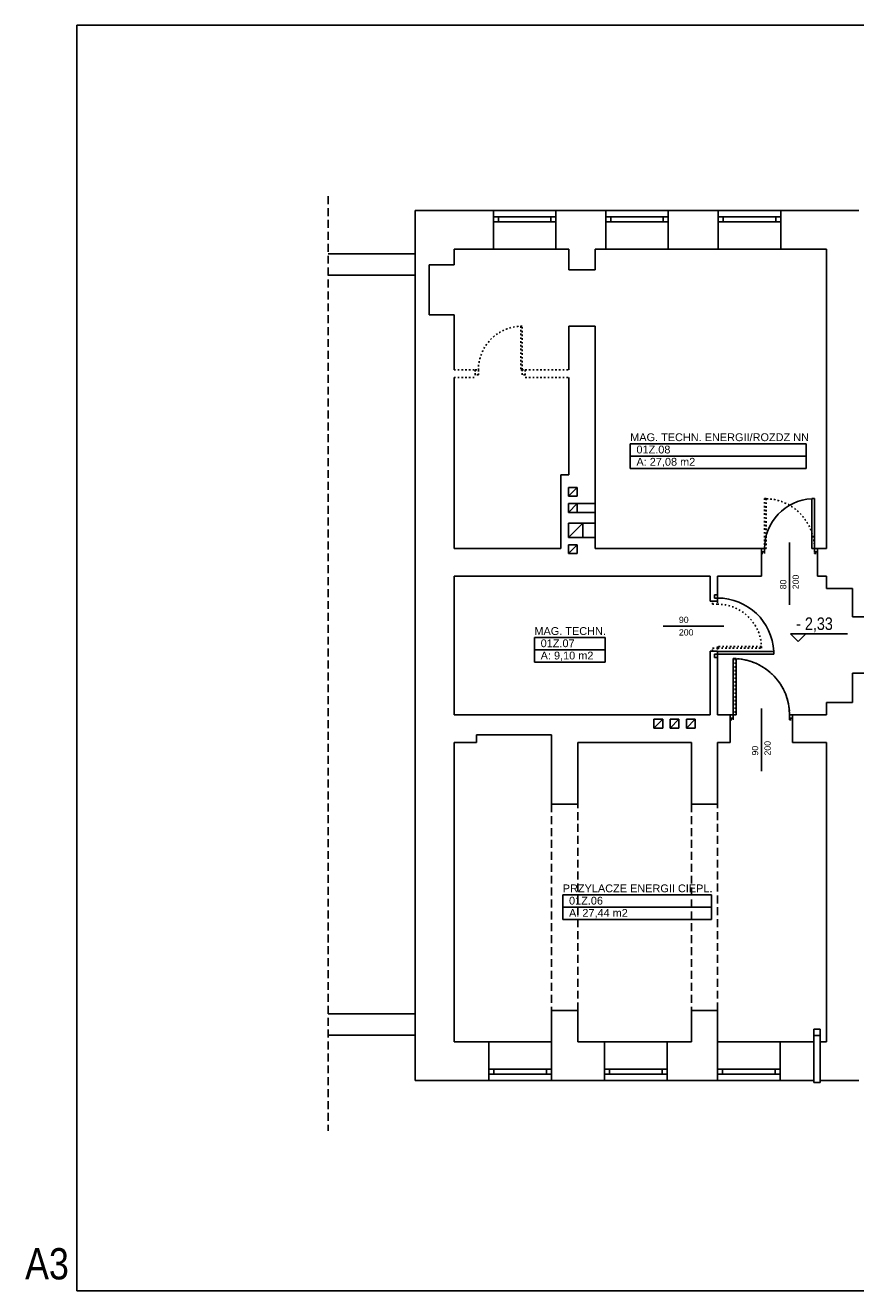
# Model space of a CAD drawing. Header units: inches. Extents: x 21525 to 24603, y 1796 to 3820.
# Tile 1 of 3: x 21525 to 22854, y 1796 to 3820. Entities that reach past the tile are written whole.
import ezdxf
from ezdxf.enums import TextEntityAlignment as Align

# ---------------------------------------------------------------- set-up
doc = ezdxf.new("R2010")
doc.units = ezdxf.units.IN
doc.header["$MEASUREMENT"] = 0
doc.linetypes.add('DASHED', pattern=[19.05, 12.7, -6.35])
doc.linetypes.add('Przerywana', pattern=[6, 2.5, -3.5])
for name, color, linetype in [('_T opisy', 7, 'Continuous'), ('_T sciany', 7, 'Continuous'), ('AA_PRZ SCIANY ISTNIEJĄCE', 7, 'Continuous'), ('AA_PRZ_SCIANY_030', 7, 'Continuous'), ('AA_PRZERYWANE', 7, 'Continuous'), ('AA_STOLARKA DRZW_009', 7, 'Continuous'), ('AA_WIDOK_005', 7, 'Continuous'), ('AA_WIDOK_009', 7, 'Continuous'), ('ArchiCAD', 7, 'Continuous'), ('Window-Door Markers', 7, 'Continuous')]:
    doc.layers.add(name, color=color, linetype=linetype)
doc.styles.add('GENERATED_STYLE_24', font='txt')
doc.styles.add('GENERATED_STYLE_25', font='arial.ttf')
doc.styles.add('GENERATED_STYLE_28', font='txt')
doc.styles.get("Standard").update_dxf_attribs({"font": 'txt', "bigfont": 'BIGFONT.SHX'})

# ---------------------------------------------------------------- blocks, each defined once
blk = doc.blocks.new('MAG. TECHN. ENERGII_ROZDZ NN_01Z.08_119', base_point=(22634.3, 3140.8))
at = {"layer": '_T sciany', "color": 160, "linetype": 'Continuous'}
for p, q in [((22493.5, 3150.6), (22493.5, 3111.3)), ((22493.5, 3150.6), (22775.1, 3150.6)), ((22775.1, 3150.6), (22775.1, 3111.3)), ((22493.5, 3130.9), (22775.1, 3130.9)), ((22493.5, 3111.3), (22775.1, 3111.3))]:
    blk.add_line(p, q, dxfattribs=at)
at = {"color": 0}
for tag in ['floor_f', 'ROOM_PERIM', 'ROOM_WALLS_SURF', 'ROOM_DOORS_SURF', 'ROOM_WINDS_SURF', 'ROOM_BASELEV', 'ROOM_HEIGHT', 'ROOM_NET_AREA', 'ROOM_REDUCED_AREA', 'ROOM_CALC_AREA', 'ROOM_VOLUME']:
    blk.add_attdef(tag, text='', height=200, dxfattribs=at).set_placement((22634.3, 3083.6), align=Align.BOTTOM_LEFT)
at = {"layer": '_T sciany', "color": 160, "style": 'GENERATED_STYLE_25'}
for tag, p in [('ROOM_NAME', (22493.5, 3167.4)), ('ROOM_NUMBER', (22503.5, 3147.7)), ('ROOM_AREA', (22503.5, 3128.1))]:
    blk.add_attdef(tag, text='', height=12.5, dxfattribs=at).set_placement(p, align=Align.TOP_LEFT)
blk = doc.blocks.new('PRZYLACZE ENERGII CIEPL._01Z.06_121', base_point=(22504.5, 2419))
at = {"layer": '_T sciany', "color": 160, "linetype": 'Continuous'}
for p, q in [((22385.6, 2428.8), (22385.6, 2389.5)), ((22385.6, 2428.8), (22623.4, 2428.8)), ((22623.4, 2428.8), (22623.4, 2389.5)), ((22385.6, 2409.1), (22623.4, 2409.1)), ((22385.6, 2389.5), (22623.4, 2389.5))]:
    blk.add_line(p, q, dxfattribs=at)
at = {"color": 0}
for tag in ['floor_f', 'ROOM_PERIM', 'ROOM_WALLS_SURF', 'ROOM_DOORS_SURF', 'ROOM_WINDS_SURF', 'ROOM_BASELEV', 'ROOM_HEIGHT', 'ROOM_NET_AREA', 'ROOM_REDUCED_AREA', 'ROOM_CALC_AREA', 'ROOM_VOLUME']:
    blk.add_attdef(tag, text='', height=200, dxfattribs=at).set_placement((22504.5, 2361.8), align=Align.BOTTOM_LEFT)
at = {"layer": '_T sciany', "color": 160, "style": 'GENERATED_STYLE_25'}
for tag, p in [('ROOM_NAME', (22385.6, 2445.6)), ('ROOM_NUMBER', (22395.6, 2425.9)), ('ROOM_AREA', (22395.6, 2406.3))]:
    blk.add_attdef(tag, text='', height=12.5, dxfattribs=at).set_placement(p, align=Align.TOP_LEFT)
blk = doc.blocks.new('MAG. TECHN._01Z.07_123', base_point=(22396.7, 2830.7))
at = {"layer": '_T sciany', "color": 160, "linetype": 'Continuous'}
for p, q in [((22340.2, 2840.6), (22340.2, 2801.3)), ((22340.2, 2840.6), (22453.2, 2840.6)), ((22453.2, 2840.6), (22453.2, 2801.3)), ((22340.2, 2820.9), (22453.2, 2820.9)), ((22340.2, 2801.3), (22453.2, 2801.3))]:
    blk.add_line(p, q, dxfattribs=at)
at = {"color": 0}
for tag in ['floor_f', 'ROOM_PERIM', 'ROOM_WALLS_SURF', 'ROOM_DOORS_SURF', 'ROOM_WINDS_SURF', 'ROOM_BASELEV', 'ROOM_HEIGHT', 'ROOM_NET_AREA', 'ROOM_REDUCED_AREA', 'ROOM_CALC_AREA', 'ROOM_VOLUME']:
    blk.add_attdef(tag, text='', height=200, dxfattribs=at).set_placement((22396.7, 2773.6), align=Align.BOTTOM_LEFT)
at = {"layer": '_T sciany', "color": 160, "style": 'GENERATED_STYLE_25'}
for tag, p in [('ROOM_NAME', (22340.2, 2857.3)), ('ROOM_NUMBER', (22350.2, 2837.7)), ('ROOM_AREA', (22350.2, 2818.1))]:
    blk.add_attdef(tag, text='', height=12.5, dxfattribs=at).set_placement(p, align=Align.TOP_LEFT)
blk = doc.blocks.new('D1 65_421')
at = {"color": 140, "linetype": 'Continuous'}
for p, q in [((45, 90), (40.555, 90)), ((40.555, 0), (40.555, 90)), ((45, 0), (45, 90)), ((-50, 0), (-45, 0)), ((-50, -5), (-50, 0)), ((-45, 0), (-45, -5)), ((45, 0), (40.555, 0)), ((50, 0), (45, 0)), ((45, 0), (45, -5)), ((50, -5), (50, 0)), ((-45, -5), (-50, -5)), ((45, -5), (50, -5))]:
    blk.add_line(p, q, dxfattribs=at)
blk.add_arc((45, 0), 90, 92.827477, 180, dxfattribs=at)
blk = doc.blocks.new('Window-Door Marker - 70_4165')
at = {"layer": 'ArchiCAD', "color": 0, "linetype": 'Continuous'}
blk.add_line((0, -90), (0, 10), dxfattribs=at)
blk = doc.blocks.new('WALL_716', base_point=(22653.5, 2716.9))
at = {"layer": '_T sciany', "color": 5, "linetype": 'Continuous'}
for p, q in [((22653.5, 2716.9), (22653.5, 2701.9)), ((22753.5, 2701.9), (22753.5, 2716.9))]:
    blk.add_line(p, q, dxfattribs=at)
at = {"layer": '_T sciany', "xscale": -1}
blk.add_blockref('D1 65_421', (22703.5, 2716.9), dxfattribs=at)
at = {"layer": 'Window-Door Markers', "color": 140}
ref = blk.add_blockref('Window-Door Marker - 70_4165', (22703.5, 2716.9), dxfattribs=at)
ref.add_attrib('AC_WIDO_A_SIZE', '90', dxfattribs={"color": 0, "height": 10, "rotation": 90, "style": 'GENERATED_STYLE_25'}).set_placement((22701.4, 2651.9), align=Align.BOTTOM_LEFT)
ref.add_attrib('AC_WIDO_B_SIZE', '200', dxfattribs={"color": 0, "height": 10, "rotation": 90, "style": 'GENERATED_STYLE_25'}).set_placement((22721.4, 2651.9), align=Align.BOTTOM_LEFT)
blk = doc.blocks.new('D1 65_425')
at = {"color": 140, "linetype": 'Continuous'}
for p, q in [((45, 90), (40.555, 90)), ((40.555, 0), (40.555, 90)), ((45, 0), (45, 90)), ((-50, 0), (-45, 0)), ((-50, -5), (-50, 0)), ((-45, 0), (-45, -5)), ((45, 0), (40.555, 0)), ((50, 0), (45, 0)), ((45, 0), (45, -5)), ((50, -5), (50, 0)), ((-45, -5), (-50, -5)), ((45, -5), (50, -5))]:
    blk.add_line(p, q, dxfattribs=at)
blk.add_arc((45, 0), 90, 92.827477, 180, dxfattribs=at)
blk = doc.blocks.new('Window-Door Marker - 70_4167')
at = {"layer": 'ArchiCAD', "color": 0, "linetype": 'Continuous'}
blk.add_line((0, -87), (0, 10), dxfattribs=at)
blk = doc.blocks.new('WALL_718', base_point=(22621.5, 2898.9))
at = {"layer": '_T sciany', "color": 5, "linetype": 'Continuous'}
for p, q in [((22633.5, 2898.9), (22621.5, 2898.9)), ((22621.5, 2818.9), (22633.5, 2818.9))]:
    blk.add_line(p, q, dxfattribs=at)
at = {"layer": '_T sciany', "rotation": 270}
blk.add_blockref('D1 65_425', (22633.5, 2858.9), dxfattribs=at)
at = {"layer": 'Window-Door Markers', "color": 140}
ref = blk.add_blockref('Window-Door Marker - 70_4167', (22633.5, 2858.9), dxfattribs=dict(at, rotation=270))
ref.add_attrib('AC_WIDO_A_SIZE', '90', dxfattribs={"color": 0, "height": 10, "style": 'GENERATED_STYLE_25'}).set_placement((22571.5, 2860.9), align=Align.BOTTOM_LEFT)
ref.add_attrib('AC_WIDO_B_SIZE', '200', dxfattribs={"color": 0, "height": 10, "style": 'GENERATED_STYLE_25'}).set_placement((22571.5, 2840.9), align=Align.BOTTOM_LEFT)
blk = doc.blocks.new('D1 65_428')
at = {"color": 140, "linetype": 'Continuous'}
for p, q in [((40, 80), (35.555, 80)), ((35.555, 0), (35.555, 80)), ((40, 0), (40, 80)), ((-45, 0), (-40, 0)), ((-45, -5), (-45, 0)), ((-40, 0), (-40, -5)), ((40, 0), (35.555, 0)), ((45, 0), (40, 0)), ((40, 0), (40, -5)), ((45, -5), (45, 0)), ((-40, -5), (-45, -5)), ((40, -5), (45, -5))]:
    blk.add_line(p, q, dxfattribs=at)
blk.add_arc((40, 0), 80, 93.180227, 180, dxfattribs=at)
blk = doc.blocks.new('Window-Door Marker - 70_4183')
at = {"layer": 'ArchiCAD', "color": 0, "linetype": 'Continuous'}
blk.add_line((0, -90), (0, 10), dxfattribs=at)
blk = doc.blocks.new('WALL_721', base_point=(22703.5, 2982.9))
at = {"layer": '_T sciany', "color": 5, "linetype": 'Continuous'}
for p, q in [((22703.5, 2982.9), (22703.5, 2967.9)), ((22793.4, 2967.9), (22793.4, 2982.9))]:
    blk.add_line(p, q, dxfattribs=at)
at = {"layer": '_T sciany'}
blk.add_blockref('D1 65_428', (22748.5, 2982.9), dxfattribs=at)
at = {"layer": 'Window-Door Markers', "color": 140}
ref = blk.add_blockref('Window-Door Marker - 70_4183', (22748.5, 2982.9), dxfattribs=at)
ref.add_attrib('AC_WIDO_A_SIZE', '80', dxfattribs={"color": 0, "height": 10, "rotation": 90, "style": 'GENERATED_STYLE_25'}).set_placement((22746.4, 2917.9), align=Align.BOTTOM_LEFT)
ref.add_attrib('AC_WIDO_B_SIZE', '200', dxfattribs={"color": 0, "height": 10, "rotation": 90, "style": 'GENERATED_STYLE_25'}).set_placement((22766.4, 2917.9), align=Align.BOTTOM_LEFT)

msp = doc.modelspace()

# ---------------------------------------------------------------- linework, layer by layer
at = {"layer": '_T sciany', "color": 150, "linetype": 'Continuous'}
for p, q in [((22750, 2846.8), (22841.1, 2846.8)), ((22762.4, 2834.1), (22750, 2846.5)), ((22762.4, 2834.1), (22775.1, 2846.9))]:
    msp.add_line(p, q, dxfattribs=at)
at = {"layer": 'AA_PRZ SCIANY ISTNIEJĄCE', "color": 150, "linetype": 'Continuous'}
for p, q in [((21607.8, 3820.2), (21607.8, 1795.6)), ((24574.9, 3820.2), (21607.8, 3820.2)), ((24574.1, 1795.6), (21607.8, 1795.6))]:
    msp.add_line(p, q, dxfattribs=at)
at = {"layer": 'AA_PRZ_SCIANY_030', "color": 252, "linetype": 'Continuous'}
for p, q in [((22149.5, 2131.9), (22149.5, 3523.9)), ((22149.5, 3523.9), (22274.5, 3523.9)), ((22274.5, 3513.9), (22274.5, 3523.9)), ((22374.5, 3523.9), (22454.5, 3523.9)), ((22374.5, 3513.9), (22374.5, 3523.9)), ((22454.5, 3513.9), (22454.5, 3523.9)), ((22554.5, 3523.9), (22634.5, 3523.9)), ((22554.5, 3513.9), (22554.5, 3523.9)), ((22634.5, 3513.9), (22634.5, 3523.9)), ((22734.5, 3523.9), (22859.5, 3523.9)), ((22734.5, 3513.9), (22734.5, 3523.9)), ((22274.5, 3513.9), (22274.5, 3461.9)), ((22374.5, 3513.9), (22374.5, 3461.9)), ((22454.5, 3513.9), (22454.5, 3461.9)), ((22554.5, 3513.9), (22554.5, 3461.9)), ((22634.5, 3513.9), (22634.5, 3461.9)), ((22734.5, 3513.9), (22734.5, 3461.9)), ((22010.2, 3454.6), (22149.5, 3454.6)), ((22211.5, 3436.9), (22211.5, 3461.9)), ((22211.5, 3461.9), (22274.5, 3461.9)), ((22374.5, 3461.9), (22395.5, 3461.9)), ((22395.5, 3428.9), (22395.5, 3461.9)), ((22437.5, 3461.9), (22454.5, 3461.9)), ((22437.5, 3461.9), (22437.5, 3428.9)), ((22554.5, 3461.9), (22634.5, 3461.9)), ((22734.5, 3461.9), (22807.5, 3461.9)), ((22807.5, 3461.9), (22807.5, 2982.9)), ((22211.5, 3436.9), (22171.5, 3436.9)), ((22171.5, 3436.9), (22171.5, 3356.9)), ((22437.5, 3428.9), (22395.5, 3428.9)), ((22010.2, 3420.6), (22149.5, 3420.6)), ((22171.5, 3356.9), (22211.5, 3356.9)), ((22211.5, 3268.9), (22211.5, 3356.9)), ((22395.5, 3268.9), (22395.5, 3338.9)), ((22395.5, 3338.9), (22437.5, 3338.9)), ((22437.5, 2982.9), (22437.5, 3338.9)), ((22211.5, 2982.9), (22211.5, 3256.9)), ((22395.5, 3100.9), (22395.5, 3256.9)), ((22382.5, 3100.9), (22382.5, 2982.9)), ((22382.5, 3100.9), (22395.5, 3100.9)), ((22408.5, 3054.9), (22437.5, 3054.9)), ((22408.5, 3040.9), (22437.5, 3040.9)), ((22417.5, 3023.9), (22437.5, 3023.9)), ((22417.5, 3000.9), (22437.5, 3000.9)), ((22211.5, 2982.9), (22382.5, 2982.9)), ((22437.5, 2982.9), (22703.5, 2982.9)), ((22703.5, 2938.9), (22703.5, 2982.9)), ((22793.5, 2938.9), (22793.5, 2982.9)), ((22793.5, 2982.9), (22807.5, 2982.9)), ((22211.5, 2716.9), (22211.5, 2938.9)), ((22211.5, 2938.9), (22621.5, 2938.9)), ((22621.5, 2898.9), (22621.5, 2938.9)), ((22633.5, 2898.9), (22633.5, 2938.9)), ((22633.5, 2938.9), (22703.5, 2938.9)), ((22793.5, 2938.9), (22807.5, 2938.9)), ((22807.5, 2938.9), (22807.5, 2918.9)), ((22807.5, 2938.9), (22807.5, 2918.9)), ((22807.5, 2918.9), (22849.5, 2918.9)), ((22849.5, 2873.9), (22849.5, 2918.9)), ((22621.5, 2898.9), (22633.5, 2898.9)), ((22869.5, 2873.9), (22849.5, 2873.9)), ((22621.5, 2716.9), (22621.5, 2818.9)), ((22621.5, 2818.9), (22633.5, 2818.9)), ((22633.5, 2716.9), (22633.5, 2818.9)), ((22869.5, 2783.9), (22849.5, 2783.9)), ((22849.5, 2783.9), (22849.5, 2736.9)), ((22807.5, 2716.9), (22807.5, 2736.9)), ((22807.5, 2736.9), (22849.5, 2736.9)), ((22807.5, 2736.9), (22807.5, 2716.9)), ((22211.5, 2716.9), (22621.5, 2716.9)), ((22633.5, 2716.9), (22653.5, 2716.9)), ((22653.5, 2672.9), (22653.5, 2716.9)), ((22753.5, 2672.9), (22753.5, 2716.9)), ((22753.5, 2716.9), (22807.5, 2716.9)), ((22211.5, 2193.9), (22211.5, 2672.9)), ((22247.5, 2672.9), (22211.5, 2672.9)), ((22367.5, 2684.9), (22247.5, 2684.9)), ((22247.5, 2684.9), (22247.5, 2672.9)), ((22367.5, 2672.9), (22367.5, 2684.9)), ((22367.5, 2573.9), (22367.5, 2672.9)), ((22409.5, 2573.9), (22409.5, 2672.9)), ((22409.5, 2672.9), (22591.5, 2672.9)), ((22591.5, 2573.9), (22591.5, 2672.9)), ((22633.5, 2573.9), (22633.5, 2672.9)), ((22633.5, 2672.9), (22653.5, 2672.9)), ((22753.5, 2672.9), (22807.5, 2672.9)), ((22807.5, 2672.9), (22807.5, 2193.9)), ((22409.5, 2573.9), (22367.5, 2573.9)), ((22633.5, 2573.9), (22591.5, 2573.9)), ((22149.5, 2238.6), (22010.2, 2238.6)), ((22367.5, 2193.9), (22367.5, 2243.9)), ((22409.5, 2243.9), (22367.5, 2243.9)), ((22409.5, 2193.9), (22409.5, 2243.9)), ((22591.5, 2193.9), (22591.5, 2243.9)), ((22633.5, 2243.9), (22591.5, 2243.9)), ((22633.5, 2193.9), (22633.5, 2243.9)), ((22149.5, 2204.6), (22010.2, 2204.6)), ((22267.5, 2193.9), (22211.5, 2193.9)), ((22267.5, 2141.9), (22267.5, 2193.9)), ((22367.5, 2141.9), (22367.5, 2193.9)), ((22452.5, 2193.9), (22409.5, 2193.9)), ((22452.5, 2141.9), (22452.5, 2193.9)), ((22552.5, 2141.9), (22552.5, 2193.9)), ((22591.5, 2193.9), (22552.5, 2193.9)), ((22633.5, 2141.9), (22633.5, 2193.9)), ((22733.5, 2141.9), (22733.5, 2193.9)), ((22787.5, 2193.9), (22733.5, 2193.9)), ((22807.5, 2193.9), (22797.5, 2193.9)), ((22149.5, 2131.9), (22267.5, 2131.9)), ((22267.5, 2141.9), (22267.5, 2131.9)), ((22367.5, 2141.9), (22367.5, 2131.9)), ((22367.5, 2131.9), (22452.5, 2131.9)), ((22452.5, 2141.9), (22452.5, 2131.9)), ((22552.5, 2141.9), (22552.5, 2131.9)), ((22552.5, 2131.9), (22633.5, 2131.9)), ((22633.5, 2141.9), (22633.5, 2131.9)), ((22733.5, 2141.9), (22733.5, 2131.9)), ((22733.5, 2131.9), (22787.5, 2131.9)), ((22797.5, 2131.9), (22859.5, 2131.9))]:
    msp.add_line(p, q, dxfattribs=at)
at = {"layer": 'AA_PRZ_SCIANY_030', "color": 252, "linetype": 'Przerywana'}
for p, q in [((22211.5, 3268.9), (22245.5, 3268.9)), ((22245.5, 3268.9), (22245.5, 3256.9)), ((22325.5, 3268.9), (22325.5, 3256.9)), ((22325.5, 3268.9), (22395.5, 3268.9)), ((22211.5, 3256.9), (22245.5, 3256.9)), ((22325.5, 3256.9), (22395.5, 3256.9))]:
    msp.add_line(p, q, dxfattribs=at)
at = {"layer": 'AA_PRZERYWANE', "color": 252, "linetype": 'DASHED'}
for p, q in [((22010.2, 3546.8), (22010.2, 2051.3)), ((22367.5, 2573.9), (22367.5, 2243.9)), ((22409.5, 2243.9), (22409.5, 2573.9)), ((22591.5, 2573.9), (22591.5, 2243.9)), ((22633.5, 2243.9), (22633.5, 2573.9))]:
    msp.add_line(p, q, dxfattribs=at)
at = {"layer": 'AA_STOLARKA DRZW_009', "color": 252, "linetype": 'Continuous'}
for p, q in [((22374.5, 3513.9), (22274.5, 3513.9)), ((22274.5, 3513.9), (22274.5, 3505.9)), ((22282.5, 3513.9), (22274.5, 3513.9)), ((22274.5, 3513.9), (22274.5, 3505.9)), ((22274.5, 3505.9), (22374.5, 3505.9)), ((22274.5, 3505.9), (22282.5, 3505.9)), ((22282.5, 3505.9), (22282.5, 3513.9)), ((22374.5, 3513.9), (22366.5, 3513.9)), ((22366.5, 3513.9), (22366.5, 3505.9)), ((22366.5, 3505.9), (22374.5, 3505.9)), ((22374.5, 3505.9), (22374.5, 3513.9)), ((22374.5, 3505.9), (22374.5, 3513.9)), ((22554.5, 3513.9), (22454.5, 3513.9)), ((22454.5, 3513.9), (22454.5, 3505.9)), ((22462.5, 3513.9), (22454.5, 3513.9)), ((22454.5, 3513.9), (22454.5, 3505.9)), ((22454.5, 3505.9), (22554.5, 3505.9)), ((22454.5, 3505.9), (22462.5, 3505.9)), ((22462.5, 3505.9), (22462.5, 3513.9)), ((22554.5, 3513.9), (22546.5, 3513.9)), ((22546.5, 3513.9), (22546.5, 3505.9)), ((22546.5, 3505.9), (22554.5, 3505.9)), ((22554.5, 3505.9), (22554.5, 3513.9)), ((22554.5, 3505.9), (22554.5, 3513.9)), ((22734.5, 3513.9), (22634.5, 3513.9)), ((22634.5, 3513.9), (22634.5, 3505.9)), ((22642.5, 3513.9), (22634.5, 3513.9)), ((22634.5, 3513.9), (22634.5, 3505.9)), ((22634.5, 3505.9), (22734.5, 3505.9)), ((22634.5, 3505.9), (22642.5, 3505.9)), ((22642.5, 3505.9), (22642.5, 3513.9)), ((22734.5, 3513.9), (22726.5, 3513.9)), ((22726.5, 3513.9), (22726.5, 3505.9)), ((22726.5, 3505.9), (22734.5, 3505.9)), ((22734.5, 3505.9), (22734.5, 3513.9)), ((22734.5, 3505.9), (22734.5, 3513.9)), ((22267.5, 2141.9), (22267.5, 2149.9)), ((22267.5, 2149.9), (22367.5, 2149.9)), ((22267.5, 2141.9), (22267.5, 2149.9)), ((22267.5, 2149.9), (22275.5, 2149.9)), ((22275.5, 2149.9), (22275.5, 2141.9)), ((22359.5, 2141.9), (22359.5, 2149.9)), ((22359.5, 2149.9), (22367.5, 2149.9)), ((22367.5, 2149.9), (22367.5, 2141.9)), ((22367.5, 2149.9), (22367.5, 2141.9)), ((22452.5, 2141.9), (22452.5, 2149.9)), ((22452.5, 2149.9), (22552.5, 2149.9)), ((22452.5, 2141.9), (22452.5, 2149.9)), ((22452.5, 2149.9), (22460.5, 2149.9)), ((22460.5, 2149.9), (22460.5, 2141.9)), ((22544.5, 2141.9), (22544.5, 2149.9)), ((22544.5, 2149.9), (22552.5, 2149.9)), ((22552.5, 2149.9), (22552.5, 2141.9)), ((22552.5, 2149.9), (22552.5, 2141.9)), ((22633.5, 2141.9), (22633.5, 2149.9)), ((22633.5, 2149.9), (22733.5, 2149.9)), ((22633.5, 2141.9), (22633.5, 2149.9)), ((22633.5, 2149.9), (22641.5, 2149.9)), ((22641.5, 2149.9), (22641.5, 2141.9)), ((22725.5, 2141.9), (22725.5, 2149.9)), ((22725.5, 2149.9), (22733.5, 2149.9)), ((22733.5, 2149.9), (22733.5, 2141.9)), ((22733.5, 2149.9), (22733.5, 2141.9)), ((22367.5, 2141.9), (22267.5, 2141.9)), ((22275.5, 2141.9), (22267.5, 2141.9)), ((22367.5, 2141.9), (22359.5, 2141.9)), ((22552.5, 2141.9), (22452.5, 2141.9)), ((22460.5, 2141.9), (22452.5, 2141.9)), ((22552.5, 2141.9), (22544.5, 2141.9)), ((22733.5, 2141.9), (22633.5, 2141.9)), ((22641.5, 2141.9), (22633.5, 2141.9)), ((22733.5, 2141.9), (22725.5, 2141.9))]:
    msp.add_line(p, q, dxfattribs=at)
at = {"layer": 'AA_STOLARKA DRZW_009', "color": 252, "linetype": 'Przerywana'}
for p, q in [((22320.5, 3338.9), (22318.2, 3338.9)), ((22318.2, 3338.9), (22318.2, 3268.9)), ((22320.5, 3268.9), (22320.5, 3338.9)), ((22245.5, 3260.9), (22245.5, 3268.9)), ((22245.5, 3268.9), (22250.5, 3268.9)), ((22250.5, 3260.9), (22245.5, 3260.9)), ((22250.5, 3268.9), (22250.5, 3260.9)), ((22318.2, 3268.9), (22320.5, 3268.9)), ((22320.5, 3260.9), (22320.5, 3268.9)), ((22320.5, 3268.9), (22325.5, 3268.9)), ((22325.5, 3260.9), (22320.5, 3260.9)), ((22325.5, 3268.9), (22325.5, 3260.9)), ((22708.5, 2982.9), (22708.5, 3062.9)), ((22708.5, 3062.9), (22711, 3062.9)), ((22711, 3062.9), (22711, 2982.9)), ((22703.5, 2982.9), (22703.5, 2974.9)), ((22708.5, 2982.9), (22703.5, 2982.9)), ((22708.5, 2974.9), (22708.5, 2982.9)), ((22711, 2982.9), (22708.5, 2982.9)), ((22788.5, 2982.9), (22788.5, 2974.9)), ((22793.5, 2982.9), (22788.5, 2982.9)), ((22793.5, 2974.9), (22793.5, 2982.9)), ((22703.5, 2974.9), (22708.5, 2974.9)), ((22788.5, 2974.9), (22793.5, 2974.9)), ((22625.5, 2893.9), (22625.5, 2898.9)), ((22625.5, 2898.9), (22633.5, 2898.9)), ((22633.5, 2898.9), (22633.5, 2893.9)), ((22633.5, 2893.9), (22625.5, 2893.9)), ((22625.5, 2818.9), (22625.5, 2823.9)), ((22625.5, 2823.9), (22633.5, 2823.9)), ((22633.5, 2818.9), (22625.5, 2818.9)), ((22633.5, 2826.1), (22633.5, 2823.9)), ((22703.5, 2826.1), (22633.5, 2826.1)), ((22633.5, 2823.9), (22633.5, 2818.9)), ((22633.5, 2823.9), (22703.5, 2823.9)), ((22703.5, 2823.9), (22703.5, 2826.1)), ((22658.5, 2716.9), (22658.5, 2806.9)), ((22658.5, 2806.9), (22661.3, 2806.9)), ((22661.3, 2806.9), (22661.3, 2716.9)), ((22653.5, 2716.9), (22653.5, 2708.9)), ((22658.5, 2716.9), (22653.5, 2716.9)), ((22658.5, 2708.9), (22658.5, 2716.9)), ((22661.3, 2716.9), (22658.5, 2716.9)), ((22748.5, 2716.9), (22748.5, 2708.9)), ((22753.5, 2716.9), (22748.5, 2716.9)), ((22753.5, 2708.9), (22753.5, 2716.9)), ((22653.5, 2708.9), (22658.5, 2708.9)), ((22748.5, 2708.9), (22753.5, 2708.9))]:
    msp.add_line(p, q, dxfattribs=at)
at = {"layer": 'AA_STOLARKA DRZW_009', "color": 2, "linetype": 'Przerywana'}
for centre, radius, start, end in [((22320.5, 3268.9), 70, 90, 180), ((22708.5, 2982.9), 80, 0, 90), ((22633.5, 2823.9), 70, 0, 90), ((22658.5, 2716.9), 90, 0, 90)]:
    msp.add_arc(centre, radius, start, end, dxfattribs=at)
at = {"layer": 'AA_WIDOK_005', "color": 252, "linetype": 'Continuous'}
for p, q in [((22394.5, 3066.9), (22408.5, 3080.9)), ((22408.5, 3080.9), (22394.5, 3080.9)), ((22394.5, 3080.9), (22394.5, 3066.9)), ((22408.5, 3066.9), (22408.5, 3080.9)), ((22394.5, 3066.9), (22408.5, 3066.9)), ((22394.5, 3040.9), (22408.5, 3054.9)), ((22408.5, 3054.9), (22394.5, 3054.9)), ((22394.5, 3054.9), (22394.5, 3040.9)), ((22394.5, 3040.9), (22408.5, 3040.9)), ((22408.5, 3040.9), (22408.5, 3054.9)), ((22394.5, 3000.9), (22417.5, 3023.9)), ((22417.5, 3023.9), (22394.5, 3023.9)), ((22394.5, 3023.9), (22394.5, 3000.9)), ((22417.5, 3000.9), (22417.5, 3023.9)), ((22394.5, 3000.9), (22417.5, 3000.9)), ((22394.5, 2974.9), (22408.5, 2988.9)), ((22408.5, 2988.9), (22394.5, 2988.9)), ((22394.5, 2988.9), (22394.5, 2974.9)), ((22408.5, 2974.9), (22408.5, 2988.9)), ((22394.5, 2974.9), (22408.5, 2974.9)), ((22545.5, 2709.9), (22531.5, 2695.9)), ((22531.5, 2709.9), (22545.5, 2709.9)), ((22531.5, 2695.9), (22531.5, 2709.9)), ((22545.5, 2695.9), (22531.5, 2695.9)), ((22545.5, 2709.9), (22545.5, 2695.9)), ((22571.5, 2709.9), (22557.5, 2695.9)), ((22557.5, 2709.9), (22571.5, 2709.9)), ((22557.5, 2695.9), (22557.5, 2709.9)), ((22571.5, 2695.9), (22557.5, 2695.9)), ((22571.5, 2709.9), (22571.5, 2695.9)), ((22597.5, 2709.9), (22583.5, 2695.9)), ((22583.5, 2709.9), (22597.5, 2709.9)), ((22583.5, 2695.9), (22583.5, 2709.9)), ((22597.5, 2695.9), (22583.5, 2695.9)), ((22597.5, 2709.9), (22597.5, 2695.9))]:
    msp.add_line(p, q, dxfattribs=at)
at = {"layer": 'AA_WIDOK_009', "color": 252, "linetype": 'Continuous'}
for p, q in [((22374.5, 3523.9), (22274.5, 3523.9)), ((22554.5, 3523.9), (22454.5, 3523.9)), ((22734.5, 3523.9), (22634.5, 3523.9)), ((22274.5, 3461.9), (22374.5, 3461.9)), ((22454.5, 3461.9), (22554.5, 3461.9)), ((22634.5, 3461.9), (22734.5, 3461.9)), ((22787.5, 2203.9), (22787.5, 2213.9)), ((22787.5, 2213.9), (22797.5, 2213.9)), ((22797.5, 2213.9), (22797.5, 2203.9)), ((22267.5, 2193.9), (22367.5, 2193.9)), ((22452.5, 2193.9), (22552.5, 2193.9)), ((22633.5, 2193.9), (22733.5, 2193.9)), ((22797.5, 2203.9), (22787.5, 2203.9)), ((22787.5, 2128.9), (22787.5, 2203.9)), ((22787.5, 2203.9), (22797.5, 2203.9)), ((22797.5, 2203.9), (22797.5, 2128.9)), ((22367.5, 2131.9), (22267.5, 2131.9)), ((22552.5, 2131.9), (22452.5, 2131.9)), ((22733.5, 2131.9), (22633.5, 2131.9)), ((22797.5, 2128.9), (22787.5, 2128.9))]:
    msp.add_line(p, q, dxfattribs=at)

# ---------------------------------------------------------------- block references
at = {"layer": '_T sciany', "color": 254, "linetype": 'Continuous'}
ref = msp.add_blockref('MAG. TECHN. ENERGII_ROZDZ NN_01Z.08_119', (22634.3, 3140.8), dxfattribs=at)
ref.add_attrib('ROOM_NAME', 'MAG. TECHN. ENERGII/ROZDZ NN', dxfattribs={"color": 160, "linetype": 'Continuous', "height": 12.5, "style": 'GENERATED_STYLE_25'}).set_placement((22493.5, 3167.4), align=Align.TOP_LEFT)
ref.add_attrib('ROOM_NUMBER', '01Z.08', dxfattribs={"color": 160, "linetype": 'Continuous', "height": 12.5, "style": 'GENERATED_STYLE_25'}).set_placement((22503.5, 3147.7), align=Align.TOP_LEFT)
ref.add_attrib('ROOM_AREA', 'A: 27,08 m2', dxfattribs={"color": 160, "linetype": 'Continuous', "height": 12.5, "style": 'GENERATED_STYLE_25'}).set_placement((22503.5, 3128.1), align=Align.TOP_LEFT)
at = {"layer": '_T sciany', "color": 5}
for name, p in [('WALL_721', (22703.5, 2982.9)), ('WALL_718', (22621.5, 2898.9)), ('WALL_716', (22653.5, 2716.9))]:
    msp.add_blockref(name, p, dxfattribs=at)
at = {"layer": '_T sciany', "color": 254, "linetype": 'Continuous'}
ref = msp.add_blockref('MAG. TECHN._01Z.07_123', (22396.7, 2830.7), dxfattribs=at)
ref.add_attrib('ROOM_NAME', 'MAG. TECHN.', dxfattribs={"color": 160, "linetype": 'Continuous', "height": 12.5, "style": 'GENERATED_STYLE_25'}).set_placement((22340.2, 2857.3), align=Align.TOP_LEFT)
ref.add_attrib('ROOM_NUMBER', '01Z.07', dxfattribs={"color": 160, "linetype": 'Continuous', "height": 12.5, "style": 'GENERATED_STYLE_25'}).set_placement((22350.2, 2837.7), align=Align.TOP_LEFT)
ref.add_attrib('ROOM_AREA', 'A: 9,10 m2', dxfattribs={"color": 160, "linetype": 'Continuous', "height": 12.5, "style": 'GENERATED_STYLE_25'}).set_placement((22350.2, 2818.1), align=Align.TOP_LEFT)
ref = msp.add_blockref('PRZYLACZE ENERGII CIEPL._01Z.06_121', (22504.5, 2419), dxfattribs=at)
ref.add_attrib('ROOM_NAME', 'PRZYLACZE ENERGII CIEPL.', dxfattribs={"color": 160, "linetype": 'Continuous', "height": 12.5, "style": 'GENERATED_STYLE_25'}).set_placement((22385.6, 2445.6), align=Align.TOP_LEFT)
ref.add_attrib('ROOM_NUMBER', '01Z.06', dxfattribs={"color": 160, "linetype": 'Continuous', "height": 12.5, "style": 'GENERATED_STYLE_25'}).set_placement((22395.6, 2425.9), align=Align.TOP_LEFT)
ref.add_attrib('ROOM_AREA', 'A: 27,44 m2', dxfattribs={"color": 160, "linetype": 'Continuous', "height": 12.5, "style": 'GENERATED_STYLE_25'}).set_placement((22395.6, 2406.3), align=Align.TOP_LEFT)

# ---------------------------------------------------------------- texts
at = {"layer": '_T opisy', "color": 150, "insert": (22788.5, 2849.1), "char_height": 20, "attachment_point": 8, "style": 'GENERATED_STYLE_28'}
msp.add_mtext('\\A1;{\\fArial Narrow Europa Srodkowa|b0|i0|c0|p34;- 2,33}', dxfattribs=at)
at = {"layer": '_T opisy', "color": 162, "insert": (21525, 1813), "char_height": 50, "attachment_point": 7, "style": 'GENERATED_STYLE_28'}
msp.add_mtext('\\A1;{\\fArial Narrow Europa Srodkowa|b0|i0|c0|p34;A3}', dxfattribs=at)

doc.saveas('drawing.dxf')
